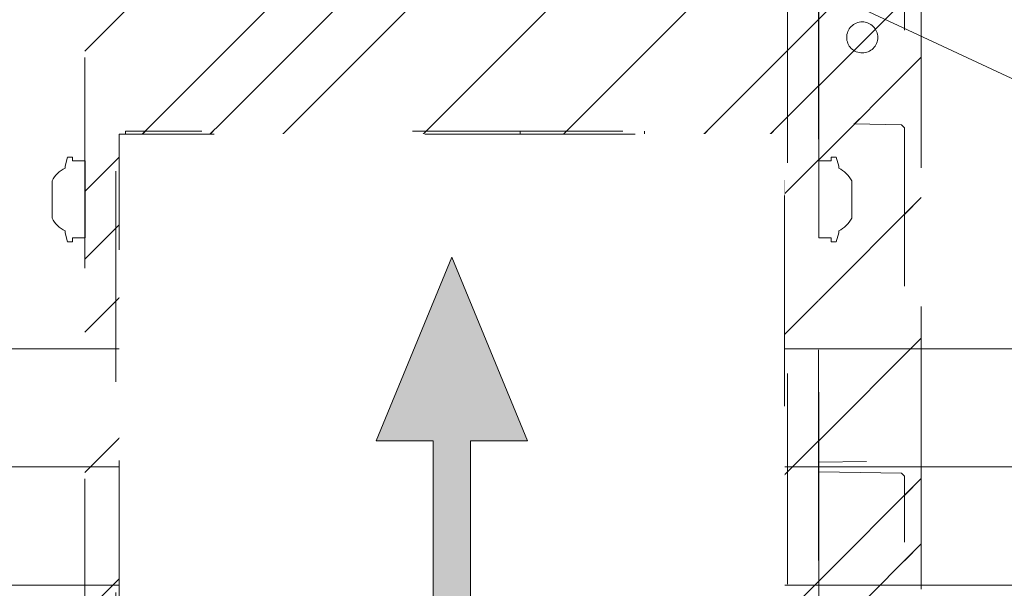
# Model space of a CAD drawing. Header units: inches. Extents: x -416 to -272, y -73 to 47.
# Tile 99 of 206: x -355.45 to -349.22, y -2.25 to 1.35. Entities that reach past the tile are written whole.
import ezdxf

# ---------------------------------------------------------------- set-up
doc = ezdxf.new("R2010")
doc.units = ezdxf.units.IN
doc.header["$LTSCALE"] = 32
doc.header["$MEASUREMENT"] = 0
doc.header["$PDMODE"] = 1
doc.header["$PDSIZE"] = -2
doc.linetypes.add('Dash Style-1', pattern=[0.083328, 0.041656, -0.041672])
for name, color, linetype, lineweight in [('Black', 7, 'Continuous', 18), ('DashLine', 7, 'Continuous', 13), ('DashLineFill', 7, 'Dash Style-1', 13), ('Drawing', 7, 'Continuous', 18), ('Leg_Locator', 7, 'Continuous', 13), ('Metal-DeskStructure', 7, 'Continuous', 13), ('None', 7, 'Continuous', 18), ('SolidLine', 7, 'Continuous', 15)]:
    doc.layers.add(name, color=color, linetype=linetype, lineweight=lineweight)
doc.layers.add('Metal-Leg', color=7, linetype='Continuous', lineweight=18, true_color=0x4c4c4c)
pattern_1 = [(45, (0, 0), (-1.613, 1.9357), []), (45, (-1.0608, 1.0608), (-0.472346, 0.41676), [])]

# ---------------------------------------------------------------- blocks, each defined once
blk = doc.blocks.new('Group-18')
at = {"layer": 'SolidLine', "flags": 128}
for points in [[(0, 0), (47.9921, 0), (47.9921, -17.9921), (0, -17.9921)], [(47.2441, 0), (47.9921, 0), (47.9921, -17.9921), (47.2441, -17.9921)]]:
    blk.add_lwpolyline(points, close=True, dxfattribs=at)
blk = doc.blocks.new('Group-19')
at = {"layer": 'None'}
blk.add_blockref('Group-18', (0, 0), dxfattribs=at)
blk = doc.blocks.new('SL Leg Credenza (2D)-3')
at = {"layer": 'None'}
blk.add_blockref('Group-19', (0, 0), dxfattribs=at)
at = {"layer": 'Drawing', "color": 0, "flags": 1}
for tag in ['Tag', 'Catalog', 'Option1', 'Option2', 'Option3', 'Option4', 'Option5', 'Option6', 'Option7', 'Option8', 'Option9', 'Option10', 'Option11', 'Option12', 'Custom', 'FinishGroup', 'Discount', 'Item2', 'Item3', 'Item6', 'Item8', 'Item9', 'Item10', 'Item12', 'Item13', 'Item16', 'Item18', 'Item19', 'Item20', 'Item21', 'Item22', 'Item23', 'Item24', 'Item25', 'Item1', 'Item4', 'Item5', 'Item7', 'Item11', 'Item14', 'Item15', 'Item17']:
    blk.add_attdef(tag, (-5.4304, 13.4932), '', height=0.00709, dxfattribs=at)
blk = doc.blocks.new('Group-97')
at = {"layer": 'DashLine'}
blk.add_line((0.1575, -12.0079), (16.3301, -19.5493), dxfattribs=at)
at = {"layer": 'SolidLine', "flags": 128}
blk.add_lwpolyline([(0.1575, -11.2598), (18.002, -11.2598), (18.002, -12.0079), (0.1575, -12.0079)], close=True, dxfattribs=at)
blk = doc.blocks.new('Group-50')
at = {"layer": 'DashLineFill', "linetype": 'Continuous', "lineweight": 13}
h = blk.add_hatch(dxfattribs=at)
h.set_pattern_fill('Steel', color=253, style=0, pattern_type=2)
h.set_pattern_definition(pattern_1)
h.paths.add_polyline_path([(-2.0669, 1.3976), (2.0669, 1.3976), (2.0669, 0.1378), (2.1063, 0.1378), (2.1063, -0.1378), (2.0669, -0.1378), (2.0669, -5.2756), (2.1063, -5.2756), (2.1063, -5.5512), (2.0669, -5.5512), (2.0669, -5.8268), (-2.0669, -5.8268), (-2.0669, -5.5512), (-2.1063, -5.5512), (-2.1063, -5.2756), (-2.0669, -5.2756), (-2.0669, -0.1378), (-2.1063, -0.1378), (-2.1063, 0.1378), (-2.0669, 0.1378)])
at = {"layer": 'DashLineFill', "flags": 128}
blk.add_lwpolyline([(-2.0669, 1.3976), (2.0669, 1.3976), (2.0669, 0.1378), (2.1063, 0.1378), (2.1063, -0.1378), (2.0669, -0.1378), (2.0669, -5.2756), (2.1063, -5.2756), (2.1063, -5.5512), (2.0669, -5.5512), (2.0669, -5.8268), (-2.0669, -5.8268), (-2.0669, -5.5512), (-2.1063, -5.5512), (-2.1063, -5.2756), (-2.0669, -5.2756), (-2.0669, -0.1378), (-2.1063, -0.1378), (-2.1063, 0.1378), (-2.0669, 0.1378)], close=True, dxfattribs=at)
at = {"layer": 'SolidLine', "flags": 128}
blk.add_lwpolyline([(-1.2205, -5.8268), (-1.2205, -5.1826), (-0.4331, -5.1826), (-0.4331, -5.8268)], dxfattribs=at)
at = {"layer": 'SolidLine', "linetype": 'Continuous', "lineweight": 5}
blk.add_point((0, 0), dxfattribs=at)
blk = doc.blocks.new('TL14_upper_leg (2D)')
at = {"layer": 'DashLine', "flags": 128}
blk.add_lwpolyline([(0, 1.2205), (0.1196, 1.2146), (0.2381, 1.197), (0.3543, 1.1679), (0.4671, 1.1276), (0.5753, 1.0764), (0.6781, 1.0148), (0.7743, 0.9434), (0.863, 0.863), (0.9434, 0.7743), (1.0148, 0.6781), (1.0764, 0.5753), (1.1276, 0.4671), (1.1679, 0.3543), (1.197, 0.2381), (1.2146, 0.1196), (1.2205, 0), (1.2146, -0.1196), (1.197, -0.2381), (1.1679, -0.3543), (1.1276, -0.4671), (1.0764, -0.5753), (1.0148, -0.6781), (0.9434, -0.7743), (0.863, -0.863), (0.7743, -0.9434), (0.6781, -1.0148), (0.5753, -1.0764), (0.4671, -1.1276), (0.3543, -1.1679), (0.2381, -1.197), (0.1196, -1.2146), (0, -1.2205), (-0.1196, -1.2146), (-0.2381, -1.197), (-0.3543, -1.1679), (-0.4671, -1.1276), (-0.5753, -1.0764), (-0.6781, -1.0148), (-0.7743, -0.9434), (-0.863, -0.863), (-0.9434, -0.7743), (-1.0148, -0.6781), (-1.0764, -0.5753), (-1.1276, -0.4671), (-1.1679, -0.3543), (-1.197, -0.2381), (-1.2146, -0.1196), (-1.2205, 0), (-1.2146, 0.1196), (-1.197, 0.2381), (-1.1679, 0.3543), (-1.1276, 0.4671), (-1.0764, 0.5753), (-1.0148, 0.6781), (-0.9434, 0.7743), (-0.863, 0.863), (-0.7743, 0.9434), (-0.6781, 1.0148), (-0.5753, 1.0764), (-0.4671, 1.1276), (-0.3543, 1.1679), (-0.2381, 1.197), (-0.1196, 1.2146)], close=True, dxfattribs=at)
at = {"layer": 'Metal-Leg', "linetype": 'Continuous', "lineweight": 5}
blk.add_point((0, 0), dxfattribs=at)
blk.add_point((0, 0), dxfattribs=at)
at = {"layer": 'SolidLine', "flags": 128}
for points in [[(-2.3228, 0.2437), (-2.4016, 0.2437), (-2.4016, 0.2677), (-2.4341, 0.2677), (-2.4493, 0.2108), (-2.4493, 0.1992, 0.157975), (-2.5315, 0.1181), (-2.5315, -0.1181, 0.156027), (-2.4493, -0.1991), (-2.4493, -0.2108), (-2.4341, -0.2677), (-2.4016, -0.2677), (-2.4016, -0.2437), (-2.3228, -0.2437)], [(2.3228, 0.2437), (2.4016, 0.2437), (2.4016, 0.2677), (2.4341, 0.2677), (2.4493, 0.2108), (2.4493, 0.1992, -0.157975), (2.5315, 0.1181), (2.5315, -0.1181, -0.156027), (2.4493, -0.1991), (2.4493, -0.2108), (2.4341, -0.2677), (2.4016, -0.2677), (2.4016, -0.2437), (2.3228, -0.2437)], [(-2.3228, -5.15), (-2.4016, -5.15), (-2.4016, -5.126), (-2.4341, -5.126), (-2.4493, -5.1829), (-2.4493, -5.1945, 0.157975), (-2.5315, -5.2756), (-2.5315, -5.5118, 0.156027), (-2.4493, -5.5928), (-2.4493, -5.6045), (-2.4341, -5.6614), (-2.4016, -5.6614), (-2.4016, -5.6374), (-2.3228, -5.6374)], [(2.3228, -5.15), (2.4016, -5.15), (2.4016, -5.126), (2.4341, -5.126), (2.4493, -5.1829), (2.4493, -5.1945, -0.157975), (2.5315, -5.2756), (2.5315, -5.5118, -0.156027), (2.4493, -5.5928), (2.4493, -5.6045), (2.4341, -5.6614), (2.4016, -5.6614), (2.4016, -5.6374), (2.3228, -5.6374)]]:
    blk.add_lwpolyline(points, format="xyb", close=True, dxfattribs=at)
at = {"layer": 'DashLine', "color": 7}
blk.add_blockref('Group-50', (0, 0), dxfattribs=at)
blk = doc.blocks.new('Group-52')
at = {"layer": 'DashLine'}
for p, q in [((0.0002, -0.9961), (0.0002, -0.7598)), ((-0.1179, -1.1142), (-0.3541, -1.1142)), ((0.1183, -1.1142), (0.3545, -1.1142)), ((0.0002, -1.2323), (0.0002, -1.4685))]:
    blk.add_line(p, q, dxfattribs=at)
at = {"layer": 'DashLine', "flags": 128}
blk.add_lwpolyline([(-0.2557, -1.1142), (-0.2545, -1.0891), (-0.2508, -1.0642), (-0.2447, -1.0399), (-0.2362, -1.0162), (-0.2255, -0.9935), (-0.2126, -0.972), (-0.1976, -0.9518), (-0.1808, -0.9332), (-0.1621, -0.9164), (-0.142, -0.9014), (-0.1204, -0.8885), (-0.0977, -0.8777), (-0.0741, -0.8693), (-0.0497, -0.8632), (-0.0249, -0.8595), (0.0002, -0.8583), (0.0253, -0.8595), (0.0501, -0.8632), (0.0745, -0.8693), (0.0981, -0.8777), (0.1208, -0.8885), (0.1424, -0.9014), (0.1625, -0.9164), (0.1812, -0.9332), (0.198, -0.9518), (0.213, -0.972), (0.2259, -0.9935), (0.2366, -1.0162), (0.2451, -1.0399), (0.2512, -1.0642), (0.2549, -1.0891), (0.2561, -1.1142), (0.2549, -1.1393), (0.2512, -1.1641), (0.2451, -1.1885), (0.2366, -1.2121), (0.2259, -1.2348), (0.213, -1.2563), (0.198, -1.2765), (0.1812, -1.2951), (0.1625, -1.312), (0.1424, -1.327), (0.1208, -1.3399), (0.0981, -1.3506), (0.0745, -1.3591), (0.0501, -1.3652), (0.0253, -1.3688), (0.0002, -1.3701), (-0.0249, -1.3688), (-0.0497, -1.3652), (-0.0741, -1.3591), (-0.0977, -1.3506), (-0.1204, -1.3399), (-0.142, -1.327), (-0.1621, -1.312), (-0.1808, -1.2951), (-0.1976, -1.2765), (-0.2126, -1.2563), (-0.2255, -1.2348), (-0.2362, -1.2121), (-0.2447, -1.1885), (-0.2508, -1.1641), (-0.2545, -1.1393)], close=True, dxfattribs=at)
blk = doc.blocks.new('Group-53')
at = {"layer": 'DashLine'}
for p, q in [((0, 0.1181), (0, 0.3543)), ((-0.1181, 0), (-0.3543, 0)), ((0.1181, 0), (0.3543, 0)), ((0, -0.1181), (0, -0.3543))]:
    blk.add_line(p, q, dxfattribs=at)
at = {"layer": 'DashLine', "flags": 128}
blk.add_lwpolyline([(-0.2559, 0), (-0.2547, 0.0251), (-0.251, 0.0499), (-0.2449, 0.0743), (-0.2364, 0.0979), (-0.2257, 0.1206), (-0.2128, 0.1422), (-0.1978, 0.1623), (-0.181, 0.181), (-0.1623, 0.1978), (-0.1422, 0.2128), (-0.1206, 0.2257), (-0.0979, 0.2364), (-0.0743, 0.2449), (-0.0499, 0.251), (-0.0251, 0.2547), (0, 0.2559), (0.0251, 0.2547), (0.0499, 0.251), (0.0743, 0.2449), (0.0979, 0.2364), (0.1206, 0.2257), (0.1422, 0.2128), (0.1623, 0.1978), (0.181, 0.181), (0.1978, 0.1623), (0.2128, 0.1422), (0.2257, 0.1206), (0.2364, 0.0979), (0.2449, 0.0743), (0.251, 0.0499), (0.2547, 0.0251), (0.2559, 0), (0.2547, -0.0251), (0.251, -0.0499), (0.2449, -0.0743), (0.2364, -0.0979), (0.2257, -0.1206), (0.2128, -0.1422), (0.1978, -0.1623), (0.181, -0.181), (0.1623, -0.1978), (0.1422, -0.2128), (0.1206, -0.2257), (0.0979, -0.2364), (0.0743, -0.2449), (0.0499, -0.251), (0.0251, -0.2547), (0, -0.2559), (-0.0251, -0.2547), (-0.0499, -0.251), (-0.0743, -0.2449), (-0.0979, -0.2364), (-0.1206, -0.2257), (-0.1422, -0.2128), (-0.1623, -0.1978), (-0.181, -0.181), (-0.1978, -0.1623), (-0.2128, -0.1422), (-0.2257, -0.1206), (-0.2364, -0.0979), (-0.2449, -0.0743), (-0.251, -0.0499), (-0.2547, -0.0251)], close=True, dxfattribs=at)
blk = doc.blocks.new('Group-54')
at = {"layer": 'DashLine'}
for p, q in [((-0.0002, 1.2323), (-0.0002, 1.4685)), ((-0.1183, 1.1142), (-0.3545, 1.1142)), ((0.1179, 1.1142), (0.3541, 1.1142)), ((-0.0002, 0.9961), (-0.0002, 0.7598))]:
    blk.add_line(p, q, dxfattribs=at)
at = {"layer": 'DashLine', "flags": 128}
blk.add_lwpolyline([(-0.2561, 1.1142), (-0.2549, 1.1393), (-0.2512, 1.1641), (-0.2451, 1.1885), (-0.2366, 1.2121), (-0.2259, 1.2348), (-0.213, 1.2563), (-0.198, 1.2765), (-0.1812, 1.2951), (-0.1625, 1.312), (-0.1424, 1.327), (-0.1208, 1.3399), (-0.0981, 1.3506), (-0.0745, 1.3591), (-0.0501, 1.3652), (-0.0253, 1.3688), (-0.0002, 1.3701), (0.0249, 1.3688), (0.0497, 1.3652), (0.0741, 1.3591), (0.0977, 1.3506), (0.1204, 1.3399), (0.142, 1.327), (0.1621, 1.312), (0.1808, 1.2951), (0.1976, 1.2765), (0.2126, 1.2563), (0.2255, 1.2348), (0.2362, 1.2121), (0.2447, 1.1885), (0.2508, 1.1641), (0.2545, 1.1393), (0.2557, 1.1142), (0.2545, 1.0891), (0.2508, 1.0642), (0.2447, 1.0399), (0.2362, 1.0162), (0.2255, 0.9935), (0.2126, 0.972), (0.1976, 0.9518), (0.1808, 0.9332), (0.1621, 0.9164), (0.142, 0.9014), (0.1204, 0.8885), (0.0977, 0.8777), (0.0741, 0.8693), (0.0497, 0.8632), (0.0249, 0.8595), (-0.0002, 0.8583), (-0.0253, 0.8595), (-0.0501, 0.8632), (-0.0745, 0.8693), (-0.0981, 0.8777), (-0.1208, 0.8885), (-0.1424, 0.9014), (-0.1625, 0.9164), (-0.1812, 0.9332), (-0.198, 0.9518), (-0.213, 0.972), (-0.2259, 0.9935), (-0.2366, 1.0162), (-0.2451, 1.0399), (-0.2512, 1.0642), (-0.2549, 1.0891)], close=True, dxfattribs=at)
blk = doc.blocks.new('1BRPT9-Bracket (2D)')
at = {"layer": 'DashLineFill', "linetype": 'Continuous', "lineweight": 13}
h = blk.add_hatch(dxfattribs=at)
h.set_pattern_fill('Steel', color=253, style=0, pattern_type=2)
h.set_pattern_definition(pattern_1)
edge = h.paths.add_edge_path()
edge.add_line((-2.3221, -8.7402), (-2.3221, 8.7402))
edge.add_line((-2.3221, 8.7402), (1.6779, 8.7402))
edge.add_arc((1.6779, 8.4882), 0.252, 0, 90, ccw=False)
edge.add_line((1.9299, 8.4882), (1.9299, 7.4803))
edge.add_line((1.9299, 7.4803), (2.3236, 7.4611))
edge.add_line((2.3236, 7.4611), (2.3236, -7.4803))
edge.add_line((2.3236, -7.4803), (1.9299, -7.4803))
edge.add_line((1.9299, -7.4803), (1.9299, -8.4882))
edge.add_arc((1.6779, -8.4882), 0.252, -90, 0, ccw=False)
edge.add_line((1.6779, -8.7402), (-2.3221, -8.7402))
h = blk.add_hatch(dxfattribs=at)
h.set_pattern_fill('Steel', color=253, style=0, pattern_type=2)
h.set_pattern_definition(pattern_1)
h.paths.add_polyline_path([(-1.3378, 0.6004), (-1.3291, 0.6), (-1.3205, 0.5987), (-1.3121, 0.5966), (-1.3039, 0.5937), (-1.2961, 0.5899), (-1.2886, 0.5855), (-1.2816, 0.5803), (-1.2752, 0.5744), (-1.2693, 0.568), (-1.2642, 0.561), (-1.2597, 0.5536), (-1.256, 0.5457), (-1.253, 0.5375), (-1.2509, 0.5291), (-1.2497, 0.5205), (-1.2492, 0.5118), (-1.2497, 0.5031), (-1.2509, 0.4945), (-1.253, 0.4861), (-1.256, 0.4779), (-1.2597, 0.4701), (-1.2642, 0.4626), (-1.2693, 0.4556), (-1.2752, 0.4492), (-1.2816, 0.4433), (-1.2886, 0.4382), (-1.2961, 0.4337), (-1.3039, 0.43), (-1.3121, 0.427), (-1.3205, 0.4249), (-1.3291, 0.4237), (-1.3378, 0.4232), (-1.3465, 0.4237), (-1.3551, 0.4249), (-1.3635, 0.427), (-1.3717, 0.43), (-1.3796, 0.4337), (-1.387, 0.4382), (-1.394, 0.4433), (-1.4005, 0.4492), (-1.4063, 0.4556), (-1.4115, 0.4626), (-1.4159, 0.4701), (-1.4197, 0.4779), (-1.4226, 0.4861), (-1.4247, 0.4945), (-1.426, 0.5031), (-1.4264, 0.5118), (-1.426, 0.5205), (-1.4247, 0.5291), (-1.4226, 0.5375), (-1.4197, 0.5457), (-1.4159, 0.5536), (-1.4115, 0.561), (-1.4063, 0.568), (-1.4005, 0.5744), (-1.394, 0.5803), (-1.387, 0.5855), (-1.3796, 0.5899), (-1.3717, 0.5937), (-1.3635, 0.5966), (-1.3551, 0.5987), (-1.3465, 0.6)])
h = blk.add_hatch(dxfattribs=at)
h.set_pattern_fill('Steel', color=253, style=0, pattern_type=2)
h.set_pattern_definition(pattern_1)
h.paths.add_polyline_path([(1.3393, 0.6004), (1.348, 0.6), (1.3566, 0.5987), (1.3651, 0.5966), (1.3732, 0.5937), (1.3811, 0.5899), (1.3886, 0.5855), (1.3955, 0.5803), (1.402, 0.5744), (1.4078, 0.568), (1.413, 0.561), (1.4175, 0.5536), (1.4212, 0.5457), (1.4241, 0.5375), (1.4262, 0.5291), (1.4275, 0.5205), (1.4279, 0.5118), (1.4275, 0.5031), (1.4262, 0.4945), (1.4241, 0.4861), (1.4212, 0.4779), (1.4175, 0.4701), (1.413, 0.4626), (1.4078, 0.4556), (1.402, 0.4492), (1.3955, 0.4433), (1.3886, 0.4382), (1.3811, 0.4337), (1.3732, 0.43), (1.3651, 0.427), (1.3566, 0.4249), (1.348, 0.4237), (1.3393, 0.4232), (1.3307, 0.4237), (1.3221, 0.4249), (1.3136, 0.427), (1.3054, 0.43), (1.2976, 0.4337), (1.2901, 0.4382), (1.2832, 0.4433), (1.2767, 0.4492), (1.2709, 0.4556), (1.2657, 0.4626), (1.2612, 0.4701), (1.2575, 0.4779), (1.2546, 0.4861), (1.2525, 0.4945), (1.2512, 0.5031), (1.2508, 0.5118), (1.2512, 0.5205), (1.2525, 0.5291), (1.2546, 0.5375), (1.2575, 0.5457), (1.2612, 0.5536), (1.2657, 0.561), (1.2709, 0.568), (1.2767, 0.5744), (1.2832, 0.5803), (1.2901, 0.5855), (1.2976, 0.5899), (1.3054, 0.5937), (1.3136, 0.5966), (1.3221, 0.5987), (1.3307, 0.6)])
h = blk.add_hatch(dxfattribs=at)
h.set_pattern_fill('Steel', color=253, style=0, pattern_type=2)
h.set_pattern_definition(pattern_1)
h.paths.add_polyline_path([(-1.3378, -0.6196), (-1.3465, -0.6191), (-1.3551, -0.6179), (-1.3635, -0.6158), (-1.3717, -0.6128), (-1.3796, -0.6091), (-1.387, -0.6046), (-1.394, -0.5995), (-1.4005, -0.5936), (-1.4063, -0.5872), (-1.4115, -0.5802), (-1.4159, -0.5727), (-1.4197, -0.5649), (-1.4226, -0.5567), (-1.4247, -0.5483), (-1.426, -0.5397), (-1.4264, -0.531), (-1.426, -0.5223), (-1.4247, -0.5137), (-1.4226, -0.5053), (-1.4197, -0.4971), (-1.4159, -0.4892), (-1.4115, -0.4818), (-1.4063, -0.4748), (-1.4005, -0.4684), (-1.394, -0.4625), (-1.387, -0.4573), (-1.3796, -0.4529), (-1.3717, -0.4492), (-1.3635, -0.4462), (-1.3551, -0.4441), (-1.3465, -0.4428), (-1.3378, -0.4424), (-1.3291, -0.4428), (-1.3205, -0.4441), (-1.3121, -0.4462), (-1.3039, -0.4492), (-1.2961, -0.4529), (-1.2886, -0.4573), (-1.2816, -0.4625), (-1.2752, -0.4684), (-1.2693, -0.4748), (-1.2642, -0.4818), (-1.2597, -0.4892), (-1.256, -0.4971), (-1.253, -0.5053), (-1.2509, -0.5137), (-1.2497, -0.5223), (-1.2492, -0.531), (-1.2497, -0.5397), (-1.2509, -0.5483), (-1.253, -0.5567), (-1.256, -0.5649), (-1.2597, -0.5727), (-1.2642, -0.5802), (-1.2693, -0.5872), (-1.2752, -0.5936), (-1.2816, -0.5995), (-1.2886, -0.6046), (-1.2961, -0.6091), (-1.3039, -0.6128), (-1.3121, -0.6158), (-1.3205, -0.6179), (-1.3291, -0.6191)])
h = blk.add_hatch(dxfattribs=at)
h.set_pattern_fill('Steel', color=253, style=0, pattern_type=2)
h.set_pattern_definition(pattern_1)
h.paths.add_polyline_path([(1.3393, -0.6196), (1.3307, -0.6191), (1.3221, -0.6179), (1.3136, -0.6158), (1.3054, -0.6128), (1.2976, -0.6091), (1.2901, -0.6046), (1.2832, -0.5995), (1.2767, -0.5936), (1.2709, -0.5872), (1.2657, -0.5802), (1.2612, -0.5727), (1.2575, -0.5649), (1.2546, -0.5567), (1.2525, -0.5483), (1.2512, -0.5397), (1.2508, -0.531), (1.2512, -0.5223), (1.2525, -0.5137), (1.2546, -0.5053), (1.2575, -0.4971), (1.2612, -0.4892), (1.2657, -0.4818), (1.2709, -0.4748), (1.2767, -0.4684), (1.2832, -0.4625), (1.2901, -0.4573), (1.2976, -0.4529), (1.3054, -0.4492), (1.3136, -0.4462), (1.3221, -0.4441), (1.3307, -0.4428), (1.3393, -0.4424), (1.348, -0.4428), (1.3566, -0.4441), (1.3651, -0.4462), (1.3732, -0.4492), (1.3811, -0.4529), (1.3886, -0.4573), (1.3955, -0.4625), (1.402, -0.4684), (1.4078, -0.4748), (1.413, -0.4818), (1.4175, -0.4892), (1.4212, -0.4971), (1.4241, -0.5053), (1.4262, -0.5137), (1.4275, -0.5223), (1.4279, -0.531), (1.4275, -0.5397), (1.4262, -0.5483), (1.4241, -0.5567), (1.4212, -0.5649), (1.4175, -0.5727), (1.413, -0.5802), (1.4078, -0.5872), (1.402, -0.5936), (1.3955, -0.5995), (1.3886, -0.6046), (1.3811, -0.6091), (1.3732, -0.6128), (1.3651, -0.6158), (1.3566, -0.6179), (1.348, -0.6191)])
at = {"layer": 'DashLineFill'}
for p, q in [((-2.1252, 8.7402), (-2.1252, -8.7402)), ((2.1268, 7.4611), (2.1268, -7.4803))]:
    blk.add_line(p, q, dxfattribs=at)
at = {"layer": 'DashLineFill', "flags": 128}
blk.add_lwpolyline([(-2.3221, -8.7402), (-2.3221, 8.7402), (1.6779, 8.7402, -0.414214), (1.9299, 8.4882), (1.9299, 7.4803), (2.3236, 7.4611), (2.3236, -7.4803), (1.9299, -7.4803), (1.9299, -8.4882, -0.414214), (1.6779, -8.7402)], format="xyb", close=True, dxfattribs=at)
for points in [[(-1.3378, 0.6004), (-1.3291, 0.6), (-1.3205, 0.5987), (-1.3121, 0.5966), (-1.3039, 0.5937), (-1.2961, 0.5899), (-1.2886, 0.5855), (-1.2816, 0.5803), (-1.2752, 0.5744), (-1.2693, 0.568), (-1.2642, 0.561), (-1.2597, 0.5536), (-1.256, 0.5457), (-1.253, 0.5375), (-1.2509, 0.5291), (-1.2497, 0.5205), (-1.2492, 0.5118), (-1.2497, 0.5031), (-1.2509, 0.4945), (-1.253, 0.4861), (-1.256, 0.4779), (-1.2597, 0.4701), (-1.2642, 0.4626), (-1.2693, 0.4556), (-1.2752, 0.4492), (-1.2816, 0.4433), (-1.2886, 0.4382), (-1.2961, 0.4337), (-1.3039, 0.43), (-1.3121, 0.427), (-1.3205, 0.4249), (-1.3291, 0.4237), (-1.3378, 0.4232), (-1.3465, 0.4237), (-1.3551, 0.4249), (-1.3635, 0.427), (-1.3717, 0.43), (-1.3796, 0.4337), (-1.387, 0.4382), (-1.394, 0.4433), (-1.4005, 0.4492), (-1.4063, 0.4556), (-1.4115, 0.4626), (-1.4159, 0.4701), (-1.4197, 0.4779), (-1.4226, 0.4861), (-1.4247, 0.4945), (-1.426, 0.5031), (-1.4264, 0.5118), (-1.426, 0.5205), (-1.4247, 0.5291), (-1.4226, 0.5375), (-1.4197, 0.5457), (-1.4159, 0.5536), (-1.4115, 0.561), (-1.4063, 0.568), (-1.4005, 0.5744), (-1.394, 0.5803), (-1.387, 0.5855), (-1.3796, 0.5899), (-1.3717, 0.5937), (-1.3635, 0.5966), (-1.3551, 0.5987), (-1.3465, 0.6)], [(1.3393, 0.6004), (1.348, 0.6), (1.3566, 0.5987), (1.3651, 0.5966), (1.3732, 0.5937), (1.3811, 0.5899), (1.3886, 0.5855), (1.3955, 0.5803), (1.402, 0.5744), (1.4078, 0.568), (1.413, 0.561), (1.4175, 0.5536), (1.4212, 0.5457), (1.4241, 0.5375), (1.4262, 0.5291), (1.4275, 0.5205), (1.4279, 0.5118), (1.4275, 0.5031), (1.4262, 0.4945), (1.4241, 0.4861), (1.4212, 0.4779), (1.4175, 0.4701), (1.413, 0.4626), (1.4078, 0.4556), (1.402, 0.4492), (1.3955, 0.4433), (1.3886, 0.4382), (1.3811, 0.4337), (1.3732, 0.43), (1.3651, 0.427), (1.3566, 0.4249), (1.348, 0.4237), (1.3393, 0.4232), (1.3307, 0.4237), (1.3221, 0.4249), (1.3136, 0.427), (1.3054, 0.43), (1.2976, 0.4337), (1.2901, 0.4382), (1.2832, 0.4433), (1.2767, 0.4492), (1.2709, 0.4556), (1.2657, 0.4626), (1.2612, 0.4701), (1.2575, 0.4779), (1.2546, 0.4861), (1.2525, 0.4945), (1.2512, 0.5031), (1.2508, 0.5118), (1.2512, 0.5205), (1.2525, 0.5291), (1.2546, 0.5375), (1.2575, 0.5457), (1.2612, 0.5536), (1.2657, 0.561), (1.2709, 0.568), (1.2767, 0.5744), (1.2832, 0.5803), (1.2901, 0.5855), (1.2976, 0.5899), (1.3054, 0.5937), (1.3136, 0.5966), (1.3221, 0.5987), (1.3307, 0.6)], [(-1.3378, -0.6196), (-1.3465, -0.6191), (-1.3551, -0.6179), (-1.3635, -0.6158), (-1.3717, -0.6128), (-1.3796, -0.6091), (-1.387, -0.6046), (-1.394, -0.5995), (-1.4005, -0.5936), (-1.4063, -0.5872), (-1.4115, -0.5802), (-1.4159, -0.5727), (-1.4197, -0.5649), (-1.4226, -0.5567), (-1.4247, -0.5483), (-1.426, -0.5397), (-1.4264, -0.531), (-1.426, -0.5223), (-1.4247, -0.5137), (-1.4226, -0.5053), (-1.4197, -0.4971), (-1.4159, -0.4892), (-1.4115, -0.4818), (-1.4063, -0.4748), (-1.4005, -0.4684), (-1.394, -0.4625), (-1.387, -0.4573), (-1.3796, -0.4529), (-1.3717, -0.4492), (-1.3635, -0.4462), (-1.3551, -0.4441), (-1.3465, -0.4428), (-1.3378, -0.4424), (-1.3291, -0.4428), (-1.3205, -0.4441), (-1.3121, -0.4462), (-1.3039, -0.4492), (-1.2961, -0.4529), (-1.2886, -0.4573), (-1.2816, -0.4625), (-1.2752, -0.4684), (-1.2693, -0.4748), (-1.2642, -0.4818), (-1.2597, -0.4892), (-1.256, -0.4971), (-1.253, -0.5053), (-1.2509, -0.5137), (-1.2497, -0.5223), (-1.2492, -0.531), (-1.2497, -0.5397), (-1.2509, -0.5483), (-1.253, -0.5567), (-1.256, -0.5649), (-1.2597, -0.5727), (-1.2642, -0.5802), (-1.2693, -0.5872), (-1.2752, -0.5936), (-1.2816, -0.5995), (-1.2886, -0.6046), (-1.2961, -0.6091), (-1.3039, -0.6128), (-1.3121, -0.6158), (-1.3205, -0.6179), (-1.3291, -0.6191)], [(1.3393, -0.6196), (1.3307, -0.6191), (1.3221, -0.6179), (1.3136, -0.6158), (1.3054, -0.6128), (1.2976, -0.6091), (1.2901, -0.6046), (1.2832, -0.5995), (1.2767, -0.5936), (1.2709, -0.5872), (1.2657, -0.5802), (1.2612, -0.5727), (1.2575, -0.5649), (1.2546, -0.5567), (1.2525, -0.5483), (1.2512, -0.5397), (1.2508, -0.531), (1.2512, -0.5223), (1.2525, -0.5137), (1.2546, -0.5053), (1.2575, -0.4971), (1.2612, -0.4892), (1.2657, -0.4818), (1.2709, -0.4748), (1.2767, -0.4684), (1.2832, -0.4625), (1.2901, -0.4573), (1.2976, -0.4529), (1.3054, -0.4492), (1.3136, -0.4462), (1.3221, -0.4441), (1.3307, -0.4428), (1.3393, -0.4424), (1.348, -0.4428), (1.3566, -0.4441), (1.3651, -0.4462), (1.3732, -0.4492), (1.3811, -0.4529), (1.3886, -0.4573), (1.3955, -0.4625), (1.402, -0.4684), (1.4078, -0.4748), (1.413, -0.4818), (1.4175, -0.4892), (1.4212, -0.4971), (1.4241, -0.5053), (1.4262, -0.5137), (1.4275, -0.5223), (1.4279, -0.531), (1.4275, -0.5397), (1.4262, -0.5483), (1.4241, -0.5567), (1.4212, -0.5649), (1.4175, -0.5727), (1.413, -0.5802), (1.4078, -0.5872), (1.402, -0.5936), (1.3955, -0.5995), (1.3886, -0.6046), (1.3811, -0.6091), (1.3732, -0.6128), (1.3651, -0.6158), (1.3566, -0.6179), (1.348, -0.6191)]]:
    blk.add_lwpolyline(points, close=True, dxfattribs=at)
at = {"layer": 'DashLineFill', "linetype": 'Continuous', "lineweight": 5}
for p in [(0.0002, 0), (0.0002, -1.1142)]:
    blk.add_point(p, dxfattribs=at)
at = {"layer": 'Metal-DeskStructure', "color": 7}
for name in ['Group-54', 'Group-53', 'Group-52']:
    blk.add_blockref(name, (0, 0), dxfattribs=at)
blk = doc.blocks.new('1BRPT8_Cover (2D)')
at = {"layer": 'DashLineFill', "linetype": 'Continuous', "lineweight": 13}
h = blk.add_hatch(dxfattribs=at)
h.set_pattern_fill('Steel', color=253, style=0, pattern_type=2)
h.set_pattern_definition(pattern_1)
h.paths.add_polyline_path([(-1.5945, -8.7638), (-2.3228, -8.7638), (-2.3228, -8.7511), (-2.8261, -8.7423), (-2.8664, -8.7028), (-2.8664, -6.673), (-2.8472, -6.6533), (-2.3228, -6.6441), (-2.3228, -6.5842), (-2.8472, -6.5751), (-2.8664, -6.5554), (-2.8664, -4.4682), (-2.8472, -4.4486), (-2.3228, -4.4394), (-2.3228, -4.3795), (-2.8472, -4.3703), (-2.8664, -4.3507), (-2.8664, -2.2635), (-2.8472, -2.2438), (-2.3228, -2.2347), (-2.3228, -2.1748), (-2.8472, -2.1656), (-2.8664, -2.1459), (-2.8664, -0.0588), (-2.8472, -0.0391), (-2.3228, -0.03), (-2.3228, 0.03), (-2.8472, 0.0391), (-2.8664, 0.0588), (-2.8664, 2.1459), (-2.8472, 2.1656), (-2.3228, 2.1748), (-2.3228, 2.2347), (-2.8472, 2.2438), (-2.8664, 2.2635), (-2.8664, 4.3507), (-2.8472, 4.3703), (-2.3228, 4.3795), (-2.3228, 4.4394), (-2.8472, 4.4486), (-2.8664, 4.4682), (-2.8655, 6.5554), (-2.8472, 6.5751), (-2.3228, 6.5842), (-2.3228, 6.6441), (-2.8472, 6.6533), (-2.8664, 6.673), (-2.8664, 8.7028), (-2.8261, 8.7423), (-1.5945, 8.7638), (-1.5945, 8.8583), (-2.9724, 8.8583), (-2.9724, -8.8583), (-1.5945, -8.8583)])
h = blk.add_hatch(dxfattribs=at)
h.set_pattern_fill('Steel', color=253, style=0, pattern_type=2)
h.set_pattern_definition(pattern_1)
h.paths.add_polyline_path([(-2.3228, 8.8583), (-2.3228, -8.8583), (-2.9724, -8.8583), (-2.9724, 8.8583)])
at = {"layer": 'DashLine', "linetype": 'Continuous', "lineweight": 5}
blk.add_point((0, 0), dxfattribs=at)
at = {"layer": 'DashLineFill', "flags": 128}
for points in [[(-1.5945, -8.7638), (-2.3228, -8.7638), (-2.3228, -8.7511), (-2.8261, -8.7423), (-2.8664, -8.7028), (-2.8664, -6.673), (-2.8472, -6.6533), (-2.3228, -6.6441), (-2.3228, -6.5842), (-2.8472, -6.5751), (-2.8664, -6.5554), (-2.8664, -4.4682), (-2.8472, -4.4486), (-2.3228, -4.4394), (-2.3228, -4.3795), (-2.8472, -4.3703), (-2.8664, -4.3507), (-2.8664, -2.2635), (-2.8472, -2.2438), (-2.3228, -2.2347), (-2.3228, -2.1748), (-2.8472, -2.1656), (-2.8664, -2.1459), (-2.8664, -0.0588), (-2.8472, -0.0391), (-2.3228, -0.03), (-2.3228, 0.03), (-2.8472, 0.0391), (-2.8664, 0.0588), (-2.8664, 2.1459), (-2.8472, 2.1656), (-2.3228, 2.1748), (-2.3228, 2.2347), (-2.8472, 2.2438), (-2.8664, 2.2635), (-2.8664, 4.3507), (-2.8472, 4.3703), (-2.3228, 4.3795), (-2.3228, 4.4394), (-2.8472, 4.4486), (-2.8664, 4.4682), (-2.8655, 6.5554), (-2.8472, 6.5751), (-2.3228, 6.5842), (-2.3228, 6.6441), (-2.8472, 6.6533), (-2.8664, 6.673), (-2.8664, 8.7028), (-2.8261, 8.7423), (-1.5945, 8.7638), (-1.5945, 8.8583), (-2.9724, 8.8583), (-2.9724, -8.8583), (-1.5945, -8.8583)], [(-2.3228, 8.8583), (-2.3228, -8.8583), (-2.9724, -8.8583), (-2.9724, 8.8583)]]:
    blk.add_lwpolyline(points, close=True, dxfattribs=at)
at = {"layer": 'SolidLine', "flags": 128}
blk.add_lwpolyline([(-2.5, -2.7185), (-2.5005, -2.7282), (-2.5019, -2.7377), (-2.5042, -2.7471), (-2.5075, -2.7562), (-2.5116, -2.7649), (-2.5166, -2.7732), (-2.5223, -2.7809), (-2.5288, -2.7881), (-2.536, -2.7946), (-2.5437, -2.8003), (-2.552, -2.8053), (-2.5608, -2.8094), (-2.5699, -2.8127), (-2.5792, -2.815), (-2.5888, -2.8165), (-2.5984, -2.8169), (-2.6081, -2.8165), (-2.6176, -2.815), (-2.627, -2.8127), (-2.6361, -2.8094), (-2.6448, -2.8053), (-2.6531, -2.8003), (-2.6609, -2.7946), (-2.668, -2.7881), (-2.6745, -2.7809), (-2.6803, -2.7732), (-2.6852, -2.7649), (-2.6894, -2.7562), (-2.6926, -2.7471), (-2.695, -2.7377), (-2.6964, -2.7282), (-2.6969, -2.7185), (-2.6964, -2.7089), (-2.695, -2.6993), (-2.6926, -2.6899), (-2.6894, -2.6808), (-2.6852, -2.6721), (-2.6803, -2.6638), (-2.6745, -2.6561), (-2.668, -2.6489), (-2.6609, -2.6424), (-2.6531, -2.6367), (-2.6448, -2.6317), (-2.6361, -2.6276), (-2.627, -2.6243), (-2.6176, -2.622), (-2.6081, -2.6206), (-2.5984, -2.6201), (-2.5888, -2.6206), (-2.5792, -2.622), (-2.5699, -2.6243), (-2.5608, -2.6276), (-2.552, -2.6317), (-2.5437, -2.6367), (-2.536, -2.6424), (-2.5288, -2.6489), (-2.5223, -2.6561), (-2.5166, -2.6638), (-2.5116, -2.6721), (-2.5075, -2.6808), (-2.5042, -2.6899), (-2.5019, -2.6993), (-2.5005, -2.7089)], close=True, dxfattribs=at)
blk = doc.blocks.new('Group-72')
at = {"layer": 'Metal-DeskStructure', "linetype": 'Continuous', "lineweight": 0, "true_color": 0xff0000}
h = blk.add_hatch(color=1, dxfattribs=at)
h.paths.add_polyline_path([(-1.9872, -1.2746), (-1.9872, 1.2746), (-0.8719, 1.2746), (-0.7915, 1.2735), (-0.7161, 1.2701), (-0.6457, 1.2645), (-0.5802, 1.2567), (-0.5197, 1.2466), (-0.4642, 1.2343), (-0.4137, 1.2198), (-0.3681, 1.203), (-0.3261, 1.1834), (-0.2863, 1.1604), (-0.2486, 1.134), (-0.2131, 1.1041), (-0.1797, 1.0708), (-0.1485, 1.0342), (-0.1194, 0.9941), (-0.0925, 0.9506), (-0.0683, 0.9048), (-0.0473, 0.8577), (-0.0296, 0.8095), (-0.015, 0.76), (-0.0037, 0.7094), (0.0044, 0.6575), (0.0092, 0.6044), (0.0108, 0.5501), (0.0081, 0.481), (0.0001, 0.4146), (-0.0132, 0.351), (-0.0318, 0.2901), (-0.0558, 0.232), (-0.0852, 0.1767), (-0.1198, 0.1241), (-0.1598, 0.0743), (-0.2054, 0.028), (-0.2568, -0.0138), (-0.3141, -0.0512), (-0.3771, -0.0842), (-0.4461, -0.1128), (-0.5208, -0.1371), (-0.6014, -0.1569), (-0.6879, -0.1722), (-0.657, -0.1878), (-0.6281, -0.2034), (-0.6011, -0.2189), (-0.5759, -0.2344), (-0.5526, -0.2499), (-0.5312, -0.2653), (-0.5117, -0.2807), (-0.4941, -0.296), (-0.4593, -0.3298), (-0.4249, -0.3652), (-0.3909, -0.4024), (-0.3574, -0.4414), (-0.3242, -0.4821), (-0.2914, -0.5245), (-0.2591, -0.5687), (-0.2271, -0.6147), (0.1981, -1.2746), (-0.1991, -1.2746), (-0.5275, -0.7708), (-0.5625, -0.7178), (-0.5959, -0.668), (-0.6278, -0.6213), (-0.6581, -0.578), (-0.6869, -0.5378), (-0.7141, -0.5008), (-0.7397, -0.4671), (-0.7637, -0.4365), (-0.7867, -0.4085), (-0.8091, -0.3824), (-0.8309, -0.3581), (-0.852, -0.3357), (-0.8726, -0.3152), (-0.8925, -0.2965), (-0.9119, -0.2798), (-0.9306, -0.2648), (-0.9491, -0.2514), (-0.9676, -0.2389), (-0.9861, -0.2275), (-1.0048, -0.2172), (-1.0234, -0.2079), (-1.0421, -0.1996), (-1.0609, -0.1924), (-1.0797, -0.1862), (-1.0948, -0.183), (-1.1121, -0.1801), (-1.1317, -0.1777), (-1.1534, -0.1757), (-1.1774, -0.1742), (-1.2036, -0.1731), (-1.2321, -0.1725), (-1.2627, -0.1722), (-1.6427, -0.1722), (-1.6427, -1.2746)])
h.paths.add_polyline_path([(-1.6427, 0.1033), (-0.9376, 0.1033), (-0.8829, 0.1041), (-0.8314, 0.1065), (-0.7829, 0.1105), (-0.7376, 0.116), (-0.6955, 0.1231), (-0.6564, 0.1318), (-0.6205, 0.1421), (-0.5877, 0.1539), (-0.5575, 0.1676), (-0.5291, 0.1831), (-0.5026, 0.2005), (-0.4779, 0.2199), (-0.4552, 0.2412), (-0.4343, 0.2644), (-0.4154, 0.2895), (-0.3983, 0.3165), (-0.3831, 0.3448), (-0.37, 0.3737), (-0.3589, 0.4032), (-0.3498, 0.4333), (-0.3428, 0.464), (-0.3377, 0.4953), (-0.3347, 0.5273), (-0.3337, 0.5598), (-0.3356, 0.6066), (-0.3415, 0.6514), (-0.3514, 0.694), (-0.3652, 0.7345), (-0.3829, 0.7728), (-0.4045, 0.8091), (-0.4301, 0.8432), (-0.4596, 0.8752), (-0.4934, 0.9042), (-0.5318, 0.9294), (-0.5747, 0.9507), (-0.6222, 0.9681), (-0.6743, 0.9816), (-0.7309, 0.9913), (-0.7921, 0.9971), (-0.8579, 0.999), (-1.6427, 0.999)])
blk.add_hatch(color=1, dxfattribs=at).paths.add_polyline_path([(1.9872, -0.9301), (1.9872, -1.2746), (0.4026, -1.2746), (0.4023, -1.2449), (0.4032, -1.2155), (0.4051, -1.1863), (0.4082, -1.1575), (0.4124, -1.129), (0.4177, -1.1008), (0.4241, -1.0729), (0.4316, -1.0453), (0.4455, -1.0003), (0.4613, -0.9557), (0.4789, -0.9116), (0.4985, -0.8678), (0.52, -0.8245), (0.5434, -0.7816), (0.5686, -0.7391), (0.5958, -0.697), (0.6262, -0.6546), (0.6612, -0.6109), (0.7008, -0.566), (0.745, -0.5198), (0.7938, -0.4725), (0.8472, -0.4238), (0.9052, -0.374), (0.9677, -0.323), (1.0642, -0.2345), (1.1524, -0.1518), (1.2322, -0.0747), (1.3038, -0.0032), (1.3669, 0.0626), (1.4218, 0.1227), (1.4683, 0.1772), (1.5066, 0.2261), (1.5385, 0.272), (1.5661, 0.3179), (1.5895, 0.3637), (1.6087, 0.4093), (1.6236, 0.4549), (1.6342, 0.5004), (1.6406, 0.5457), (1.6427, 0.591), (1.641, 0.6332), (1.6357, 0.6737), (1.6269, 0.7126), (1.6146, 0.7497), (1.5988, 0.7851), (1.5795, 0.8188), (1.5566, 0.8508), (1.5302, 0.8811), (1.5011, 0.9088), (1.4698, 0.9327), (1.4364, 0.953), (1.4009, 0.9695), (1.3633, 0.9824), (1.3236, 0.9916), (1.2819, 0.9972), (1.238, 0.999), (1.1913, 0.997), (1.147, 0.991), (1.1051, 0.981), (1.0656, 0.967), (1.0285, 0.949), (0.9938, 0.927), (0.9616, 0.9009), (0.9317, 0.8709), (0.9048, 0.8374), (0.8815, 0.8007), (0.8617, 0.7611), (0.8454, 0.7183), (0.8327, 0.6725), (0.8236, 0.6236), (0.818, 0.5717), (0.816, 0.5167), (0.4715, 0.5856), (0.4819, 0.6671), (0.4977, 0.7436), (0.5188, 0.8151), (0.5452, 0.8817), (0.5769, 0.9432), (0.614, 0.9998), (0.6563, 1.0514), (0.704, 1.0981), (0.7565, 1.1394), (0.8133, 1.1753), (0.8744, 1.2056), (0.9398, 1.2305), (1.0095, 1.2498), (1.0835, 1.2636), (1.1618, 1.2718), (1.2444, 1.2746), (1.328, 1.2715), (1.4071, 1.2621), (1.4818, 1.2465), (1.5519, 1.2247), (1.6175, 1.1966), (1.6787, 1.1623), (1.7354, 1.1217), (1.7875, 1.0749), (1.8343, 1.0235), (1.8749, 0.969), (1.9092, 0.9116), (1.9373, 0.8511), (1.9591, 0.7877), (1.9747, 0.7212), (1.9841, 0.6517), (1.9872, 0.5792), (1.9863, 0.5418), (1.9835, 0.5046), (1.9789, 0.4675), (1.9724, 0.4306), (1.9641, 0.3938), (1.9539, 0.3571), (1.9419, 0.3206), (1.928, 0.2842), (1.912, 0.2476), (1.8935, 0.2106), (1.8726, 0.1731), (1.8492, 0.1351), (1.8233, 0.0967), (1.795, 0.0577), (1.7642, 0.0183), (1.731, -0.0215), (1.694, -0.0634), (1.6519, -0.1089), (1.6048, -0.1579), (1.5526, -0.2105), (1.4953, -0.2666), (1.4329, -0.3263), (1.3654, -0.3896), (1.2929, -0.4564), (1.2299, -0.5112), (1.1735, -0.5614), (1.1235, -0.6069), (1.0801, -0.6479), (1.0432, -0.6843), (1.0128, -0.7161), (0.9889, -0.7433), (0.9715, -0.7659), (0.9577, -0.7863), (0.9445, -0.8067), (0.9319, -0.8271), (0.92, -0.8476), (0.9087, -0.8682), (0.8979, -0.8888), (0.8879, -0.9094), (0.8784, -0.9301)])
at = {"layer": 'Metal-DeskStructure', "color": 7}
for points, knots in [([(-1.9872, -1.2746), (-1.9872, 0), (-1.9872, 1.2746), (-1.4296, 1.2746), (-0.5404, 1.2746), (-0.1959, 1.1314), (0.0108, 0.7697), (0.0108, 0.2681), (-0.3304, -0.1195), (-0.6879, -0.1722), (-0.5608, -0.2347), (-0.4941, -0.296), (-0.3541, -0.4274), (-0.2271, -0.6147), (-0.0145, -0.9447), (0.1981, -1.2746), (-0.0005, -1.2746), (-0.1991, -1.2746), (-0.3633, -1.0227), (-0.5275, -0.7708), (-0.6706, -0.5523), (-0.8569, -0.3208), (-1.0044, -0.2088), (-1.0797, -0.1862), (-1.1357, -0.1722), (-1.4527, -0.1722), (-1.6427, -0.1722), (-1.6427, -0.7234), (-1.6427, -1.2746), (-1.815, -1.2746), (-1.9872, -1.2746)], [0, 0, 0, 0.13761, 0.13761, 0.197814, 0.233611, 0.269408, 0.305205, 0.35118, 0.397155, 0.397155, 0.415167, 0.415167, 0.453297, 0.453297, 0.519426, 0.519426, 0.552888, 0.552888, 0.603545, 0.603545, 0.64756, 0.691575, 0.735591, 0.735591, 0.767872, 0.816158, 0.816158, 0.956228, 0.956228, 1, 1, 1]), ([(1.9872, -0.9301), (1.9872, -1.1024), (1.9872, -1.2746), (1.1949, -1.2746), (0.4026, -1.2746), (0.3993, -1.1551), (0.4316, -1.0453), (0.4833, -0.8644), (0.7083, -0.5296), (0.9677, -0.323), (1.3704, 0.042), (1.6427, 0.4102), (1.6427, 0.7633), (1.4177, 0.999), (1.0463, 0.999), (0.817, 0.7428), (0.816, 0.5167), (0.6437, 0.5512), (0.4715, 0.5856), (0.5027, 0.9215), (0.9053, 1.2746), (1.5878, 1.2746), (1.9872, 0.8752), (1.9872, 0.4295), (1.8688, 0.1389), (1.5932, -0.1819), (1.2929, -0.4564), (1.028, -0.6847), (0.915, -0.8472), (0.8784, -0.9301), (1.4328, -0.9301), (1.9872, -0.9301)], [0, 0, 0, 0.021286, 0.021286, 0.119203, 0.119203, 0.133976, 0.133976, 0.158253, 0.182531, 0.182531, 0.222301, 0.262072, 0.299949, 0.337826, 0.378197, 0.418569, 0.418569, 0.449937, 0.449937, 0.510175, 0.570414, 0.631418, 0.692421, 0.723256, 0.75409, 0.784925, 0.784925, 0.811417, 0.83791, 0.83791, 1, 1, 1]), ([(-1.6427, 0.1033), (-1.2902, 0.1033), (-0.7126, 0.1033), (-0.4629, 0.2045), (-0.3337, 0.4285), (-0.3337, 0.7514), (-0.5856, 0.999), (-1.2503, 0.999), (-1.6427, 0.999), (-1.6427, 0.5512), (-1.6427, 0.1033)], [0, 0, 0, 0.130734, 0.214164, 0.297595, 0.381025, 0.502751, 0.624477, 0.799849, 0.799849, 1, 1, 1])]:
    blk.add_open_spline(points, degree=2, knots=knots, dxfattribs=at)
blk = doc.blocks.new('SlateLegLocator-R2')
at = {"color": 255, "linetype": 'Dash Style-1', "lineweight": 5}
blk.add_wipeout([(-2.1063, 1.378), (2.1063, 1.378), (2.1063, -5.8071), (-2.1063, -5.8071)], dxfattribs=at).dxf.layer = 'Black'
at = {"layer": 'Leg_Locator', "linetype": 'Continuous', "lineweight": 0, "true_color": 0xff0000}
h = blk.add_hatch(color=1, dxfattribs=at)
edge = h.paths.add_edge_path()
edge.add_line((0, -5.0276), (-0.4795, -3.8661))
edge.add_line((-0.4795, -3.8661), (-0.1181, -3.8661))
edge.add_line((-0.1181, -3.8661), (-0.1181, -1.3722))
edge.add_arc((0, -0.1575), 1.2205, 264.44656, 275.55344)
edge.add_line((0.1181, -1.3722), (0.1181, -3.8661))
edge.add_line((0.1181, -3.8661), (0.4795, -3.8661))
edge.add_line((0.4795, -3.8661), (0, -5.0276))
at = {"layer": 'Black', "linetype": 'Dash Style-1', "lineweight": 5, "flags": 128}
blk.add_lwpolyline([(-2.1063, 1.378), (2.1063, 1.378), (2.1063, -5.8071), (-2.1063, -5.8071)], close=True, dxfattribs=at)
at = {"layer": 'Black', "linetype": 'Continuous', "lineweight": 5}
blk.add_point((0, 0), dxfattribs=at)
at = {"layer": 'Leg_Locator', "flags": 128}
blk.add_lwpolyline([(0, -5.0276), (-0.4795, -3.8661), (-0.1181, -3.8661), (-0.1181, -1.3722, 0.048501), (0.1181, -1.3722), (0.1181, -3.8661), (0.4795, -3.8661)], format="xyb", close=True, dxfattribs=at)
at = {"layer": 'Metal-DeskStructure', "color": 7}
blk.add_blockref('Group-72', (0, 0), dxfattribs=at)
blk = doc.blocks.new('Group-98')
at = {"layer": 'None', "color": 7}
for name, p in [('1BRPT8_Cover (2D)', (8.9764, -12.0079)), ('1BRPT9-Bracket (2D)', (8.9764, -12.0079)), ('TL14_upper_leg (2D)', (8.9764, -8.3071))]:
    blk.add_blockref(name, p, dxfattribs=at)
blk.add_blockref('SlateLegLocator-R2', (8.9764, -8.3071), dxfattribs=at)
blk = doc.blocks.new('Group-99')
at = {"layer": 'None'}
blk.add_blockref('Group-97', (0, 0), dxfattribs=at)
blk.add_blockref('Group-98', (0, 0), dxfattribs=at)
blk = doc.blocks.new('SL Credenza Desk (2D)-2')
at = {"layer": 'None'}
blk.add_blockref('Group-99', (0, 0), dxfattribs=at)
at = {"layer": 'Drawing', "color": 0, "flags": 1}
for tag in ['Tag', 'Catalog', 'Option1', 'Option2', 'Option3', 'Option4', 'Option5', 'Option6', 'Option7', 'Option8', 'Option9', 'Option10', 'Option11', 'Option12', 'Custom', 'FinishGroup', 'Discount', 'Item2', 'Item3', 'Item6', 'Item9', 'Item10', 'Item12', 'Item13', 'Item16', 'Item19', 'Item20', 'Item21', 'Item22', 'Item23', 'Item24', 'Item25', 'Item8', 'Item18', 'Item1', 'Item4', 'Item5', 'Item7', 'Item11', 'Item14', 'Item15', 'Item17']:
    blk.add_attdef(tag, (-56.2887, 1.4853), '', height=0.00709, dxfattribs=at)
blk = doc.blocks.new('Group-100')
at = {"layer": 'Drawing', "rotation": 180}
blk.add_blockref('SL Credenza Desk (2D)-2', (15.7192, 1.4853), dxfattribs=at)
at = {"layer": 'Drawing', "color": 0, "flags": 1}
for tag in ['Tag', 'Catalog', 'Option1', 'Option2', 'Option3', 'Option4', 'Option5', 'Option6', 'Option7', 'Option8', 'Option9', 'Option10', 'Option11', 'Option12', 'Custom', 'FinishGroup', 'Discount', 'Item2', 'Item3', 'Item6', 'Item9', 'Item10', 'Item12', 'Item13', 'Item16', 'Item19', 'Item20', 'Item21', 'Item22', 'Item23', 'Item24', 'Item25', 'Item8', 'Item18', 'Item1', 'Item4', 'Item5', 'Item7', 'Item11', 'Item14', 'Item15', 'Item17']:
    blk.add_attdef(tag, (-56.2887, 1.4853), '', height=0.00709, dxfattribs=at)

msp = doc.modelspace()

# ---------------------------------------------------------------- block references
at = {"layer": 'Drawing', "rotation": 270}
msp.add_blockref('SL Leg Credenza (2D)-3', (-343.8976, 46.5079), dxfattribs=at)

# ---------------------------------------------------------------- next in the draw order: block references
at = {"layer": 'Drawing', "color": 7}
msp.add_blockref('Group-100', (-359.4593, -14.9775), dxfattribs=at)

doc.saveas('drawing.dxf')
